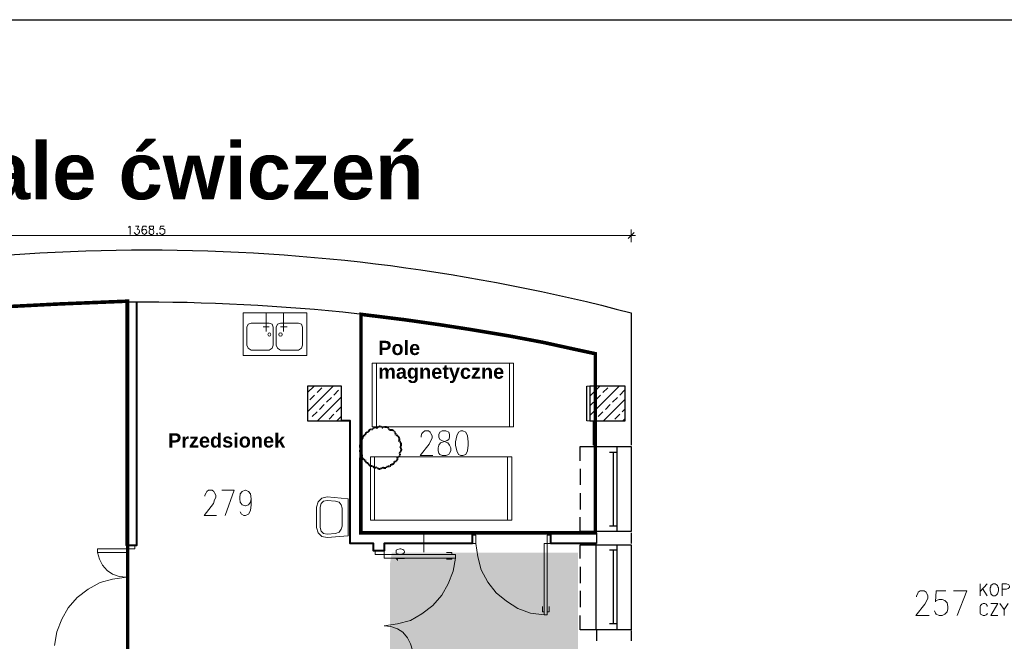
# Model space of a CAD drawing. Header units: millimetres. Extents: x 1 to 17496, y 1 to 30809.
# Tile 131 of 256: x 4916 to 6300, y 22576 to 23450. Entities that reach past the tile are written whole.
import ezdxf

# ---------------------------------------------------------------- set-up
doc = ezdxf.new("R2010")
doc.units = ezdxf.units.MM
doc.linetypes.add('BORDER', pattern=[1.75, 0.5, -0.25, 0.5, -0.25, 0, -0.25])
doc.linetypes.add('CENTER', pattern=[2, 1.25, -0.25, 0.25, -0.25])
for name, color, linetype, lineweight in [('0_Przyz_nowe', 211, 'BORDER', 40), ('0_Przyz_opisy pom', 255, 'CENTER', 40), ('0_Przyz_Sala chorych', 5, 'BORDER', 40), ('N_SSP_ewakuacja', 4, 'CENTER', 40)]:
    doc.layers.add(name, color=color, linetype=linetype, lineweight=lineweight)
for name, color, linetype in [('0_Przyz_Opisy oddziałów', 5, 'Continuous'), ('Opisy', 255, 'Continuous'), ('PDF _Geometria', 7, 'Continuous')]:
    doc.layers.add(name, color=color, linetype=linetype)
doc.styles.add('arial', font='arialbd.ttf')

msp = doc.modelspace()

# ---------------------------------------------------------------- hatches: boundary and pattern name
at = {"layer": 'N_SSP_ewakuacja', "lineweight": 60, "transparency": 33554457}
h = msp.add_hatch(color=51, dxfattribs=at)
h.dxf.hatch_style = 1
h.paths.add_polyline_path([(5439, 22700.8), (5436.7, 22686.7), (5436.7, 21955), (5458, 21955), (5458, 21107.8), (5178.5, 21107.8), (5178.5, 20881.6), (5426, 20881.6), (5426, 20657.6), (5735.4, 20657.6), (5735.4, 21323.3), (6228.4, 21323.3), (6228.4, 21457.8), (9119.8, 21457.8), (9119.8, 20742.9), (9173.1, 20742.9), (9173.1, 20425), (9597.8, 20425), (9597.8, 20717.3), (9405.7, 20717.3), (9405.7, 21451.8), (13300, 21451.8), (13300, 21329.7), (13530.5, 21329.7), (13530.5, 21677.6), (13135.7, 21677.6), (13135.7, 21743.7), (12587.3, 21743.7), (12587.3, 21925.1), (12316.3, 21925.1), (12316.3, 21740.5), (8046.3, 21740.5), (8046.3, 22023.2), (7896.9, 22023.2), (7896.9, 21745.8), (7484.8, 21745.8), (7484.8, 22444.7), (7327.4, 22444.7), (7327.4, 21736.5), (7290.1, 21736.5), (7290.1, 21663.2), (6951.4, 21663.2), (6951.4, 21743.2), (6305.9, 21743.2), (6305.9, 21596.5), (5719, 21596.5), (5719, 22051.3), (5700.4, 22051.3), (5700.4, 22700.8)])

# ---------------------------------------------------------------- linework, layer by layer
at = {"layer": '0_Przyz_nowe', "color": 5}
msp.add_lwpolyline([(5436.1, 22872.8, -0.5206), (5444.7, 22865.7, -0.5206), (5444.7, 22865.7, -0.5206), (5449.4, 22857.3, -0.5206), (5449.4, 22857.3, -0.5206), (5450.9, 22849, -0.5206), (5450.9, 22849, -0.5206), (5449.9, 22841.2, -0.5206), (5449.9, 22841.2, -0.5206), (5447, 22834.3, -0.5206), (5447, 22834.3, -0.5206), (5442.9, 22829, -0.5206), (5442.9, 22829, -0.5206), (5438.4, 22825.3, -0.5206), (5438.4, 22825.3, -0.5206), (5433, 22822.7, -0.5206), (5433, 22822.7, -0.5206), (5426.2, 22820.9, -0.5206), (5426.2, 22820.9, -0.5206), (5417.4, 22821.1, -0.5206), (5417.4, 22821.1, -0.5206), (5411.9, 22823, -0.5206), (5411.9, 22823, -0.5206), (5405.5, 22827.1, -0.5206), (5405.5, 22827.1, -0.5206), (5401.5, 22831.3, -0.5206), (5401.5, 22831.3, -0.5206), (5397.2, 22838.7, -0.5206), (5397.2, 22838.7, -0.5206), (5395.5, 22847, -0.5206), (5395.5, 22847, -0.5206), (5395.8, 22853.7, -0.5206), (5395.8, 22853.7, -0.5206), (5398.1, 22860.9, -0.5206), (5398.1, 22860.9, -0.5206), (5401.6, 22865.6, -0.5206), (5401.6, 22865.6, -0.5206), (5406, 22870.1, -0.5206), (5406, 22870.1, -0.5206), (5412, 22873.7, -0.5206), (5412, 22873.7, -0.5206), (5418.3, 22875.7, -0.5206), (5418.3, 22875.7, -0.5206), (5426, 22876, -0.5206), (5426, 22876, -0.5206)], format="xyb", close=True, dxfattribs=at)
at = {"layer": '0_Przyz_opisy pom'}
msp.add_lwpolyline([(5396.1, 23035.7), (5475, 23026.2), (5557.3, 23013.4), (5642.4, 22998.6), (5725.1, 22980.6)], dxfattribs=at)
at = {"layer": '0_Przyz_Sala chorych', "ltscale": 500, "const_width": 5}
for points in [[(4460.2, 22984.1), (4614.1, 23011.3), (4746.5, 23032.8), (4857.5, 23044.5), (4972.4, 23050.3), (5067.9, 23054.2), (5067.9, 22316), (4464.1, 22316)], [(5395.8, 23035.7), (5456.5, 23028.2), (5505.8, 23021.2), (5550.9, 23014.2), (5603, 23005.5), (5651.7, 22996.3), (5696.4, 22986.5), (5724.9, 22980.4), (5724.9, 22728.6), (5395.6, 22728.6)]]:
    msp.add_lwpolyline(points, close=True, dxfattribs=at)
at = {"layer": 'Opisy', "lineweight": 18}
for points in [[(6176.2, 22638.5), (6176.2, 22640.2), (6177.9, 22643.5), (6178.7, 22645.2), (6181.2, 22646.9), (6187.1, 22646.9), (6189.7, 22645.2), (6190.5, 22643.5), (6192.2, 22640.2), (6192.2, 22636.8), (6190.5, 22633.4), (6188, 22628.4), (6175.3, 22612.4), (6193.9, 22612.4)], [(6217.5, 22646.9), (6204, 22646.9), (6203.1, 22631.7), (6204, 22633.4), (6208.2, 22635.1), (6212.4, 22635.1), (6215.8, 22633.4), (6219.1, 22630.1), (6220, 22625), (6220, 22621.6), (6219.1, 22617.4), (6215.8, 22614.1), (6212.4, 22612.4), (6208.2, 22612.4), (6204, 22614.1), (6203.1, 22615.7), (6201.5, 22619.1)], [(6233.5, 22612.4), (6246.9, 22646.9), (6228.4, 22646.9)], [(6265.5, 22657), (6265.5, 22640.2)], [(6275.6, 22657), (6265.5, 22646.1)], [(6268.8, 22650.3), (6275.6, 22640.2)], [(6296.6, 22640.2), (6296.6, 22657), (6302.5, 22657), (6305, 22656.2), (6305.9, 22655.3), (6306.7, 22653.6), (6306.7, 22652), (6305.9, 22651.1), (6305, 22650.3), (6302.5, 22649.4), (6296.6, 22649.4)], [(6275.6, 22625), (6275.6, 22626.7), (6273.9, 22628.4), (6272.2, 22629.2), (6269.7, 22629.2), (6268, 22628.4), (6266.3, 22626.7), (6265.5, 22625), (6265.5, 22615.7), (6266.3, 22614.1), (6268, 22613.2), (6269.7, 22612.4), (6272.2, 22612.4), (6273.9, 22613.2), (6275.6, 22614.1), (6275.6, 22615.7)], [(6290.7, 22612.4), (6280.6, 22612.4), (6290.7, 22629.2), (6280.6, 22629.2)], [(6293.3, 22629.2), (6299.2, 22620.8), (6299.2, 22612.4)], [(6305, 22629.2), (6299.2, 22620.8)]]:
    msp.add_lwpolyline(points, dxfattribs=at)
msp.add_lwpolyline([(6284, 22657), (6282.3, 22656.2), (6280.6, 22654.5), (6280.6, 22652.8), (6279.8, 22651.1), (6279.8, 22646.9), (6280.6, 22644.4), (6280.6, 22642.7), (6282.3, 22641), (6284, 22640.2), (6286.5, 22640.2), (6288.2, 22641), (6289.9, 22642.7), (6290.7, 22644.4), (6291.6, 22646.9), (6291.6, 22651.1), (6290.7, 22652.8), (6289.9, 22654.5), (6288.2, 22656.2), (6286.5, 22657)], close=True, dxfattribs=at)
at = {"layer": 'PDF _Geometria'}
msp.add_lwpolyline([(1887, 23449.8), (14038.1, 23449.8), (14038.1, 19447), (1887, 19447)], close=True, dxfattribs=at)
at = {"layer": 'PDF _Geometria', "lineweight": 18}
for points in [[(5068.7, 23158.1), (5069.5, 23158.1), (5071.2, 23159.8), (5071.2, 23148)], [(5078.8, 23159.8), (5083.8, 23159.8), (5081.3, 23155.6), (5082.1, 23155.6), (5083.8, 23154.8), (5084.7, 23153.1), (5084.7, 23151.4), (5083.8, 23149.7), (5083, 23148.9), (5081.3, 23148), (5079.6, 23148), (5078.8, 23148.9), (5077.9, 23149.7), (5077.1, 23150.5)], [(5093.9, 23158.1), (5093.9, 23159.8), (5089.7, 23159.8), (5088.9, 23158.1), (5088, 23154.8), (5088, 23152.2), (5088.9, 23149.7), (5089.7, 23148.9), (5091.4, 23148), (5093.1, 23148.9), (5093.9, 23149.7), (5094.8, 23151.4), (5094.8, 23152.2), (5093.9, 23153.9), (5093.1, 23154.8), (5091.4, 23155.6), (5089.7, 23154.8), (5088.9, 23153.9), (5088, 23152.2)], [(5119.2, 23159.8), (5114.1, 23159.8), (5113.3, 23154.8), (5114.1, 23155.6), (5115.8, 23156.4), (5117.5, 23156.4), (5118.4, 23155.6), (5120, 23154.8), (5120, 23149.7), (5118.4, 23148.9), (5117.5, 23148), (5115.8, 23148), (5114.1, 23148.9), (5113.3, 23149.7), (5113.3, 23150.5)], [(4407.5, 23146.3), (4420.1, 23146.3), (5769.4, 23146.3), (5781.2, 23146.3)], [(5771.1, 23142.1), (5779.5, 23150.5)], [(5775.3, 23137.1), (5775.3, 23154.8)], [(5262.4, 23037.7), (5262.4, 23011.6)], [(5286.8, 23037.7), (5286.8, 23011.6)], [(5258.2, 23018.3), (5266.6, 23018.3)], [(5291.9, 23018.3), (5282.6, 23018.3)], [(5417.3, 22967.1), (5417.3, 22877.8)], [(5604.3, 22967.1), (5604.3, 22877.8)], [(5775.3, 22956), (5775.3, 22938.3)], [(5320.5, 22925.7), (5329.8, 22934.9)], [(5320.5, 22898.7), (5356.7, 22934.9)], [(5323.9, 22915.6), (5330.6, 22922.3)], [(5334, 22925.7), (5340.7, 22932.4)], [(5357.5, 22922.3), (5364.3, 22929)], [(5724.8, 22934.9), (5713, 22934.9)], [(5717.2, 22920.6), (5731.5, 22934.9)], [(5717.2, 22893.7), (5758.4, 22934.9)], [(5717.2, 22934.1), (5718, 22934.9)], [(5725.6, 22915.6), (5732.3, 22922.3)], [(5735.7, 22925.7), (5742.4, 22932.4)], [(5759.3, 22922.3), (5766, 22929)], [(5334.8, 22886.1), (5368.5, 22919.8)], [(5337.3, 22902.1), (5344.1, 22908.8)], [(5347.4, 22912.2), (5354.2, 22918.9)], [(5717.2, 22907.1), (5722.2, 22912.2)], [(5736.5, 22886.1), (5766.9, 22916.4)], [(5739.1, 22902.1), (5745.8, 22908.8)], [(5749.2, 22912.2), (5755.9, 22918.9)], [(5327.2, 22892), (5334, 22898.7)], [(5350.8, 22888.6), (5357.5, 22895.4)], [(5360.9, 22898.7), (5367.7, 22905.5)], [(5729, 22892), (5735.7, 22898.7)], [(5752.5, 22888.6), (5759.3, 22895.4)], [(5762.7, 22898.7), (5766.9, 22902.9)], [(5361.8, 22886.1), (5368.5, 22892.8)], [(5722.2, 22886.1), (5713, 22886.1)], [(5723.1, 22886.1), (5725.6, 22888.6)], [(5763.5, 22886.1), (5766.9, 22889.5)], [(5480.5, 22863.3), (5480.5, 22865), (5481.4, 22868.4), (5483, 22870.1), (5485.6, 22871.8), (5490.6, 22871.8), (5493.1, 22870.1), (5494, 22868.4), (5495.7, 22865), (5495.7, 22861.7), (5494, 22858.3), (5491.5, 22853.2), (5478.8, 22837.2), (5496.5, 22837.2)], [(5726.4, 22851.6), (5722.2, 22851.6)], [(5414.9, 22835.6), (5414.9, 22746.3)], [(5601.8, 22835.6), (5601.8, 22746.3)], [(5176.5, 22780), (5176.5, 22781.7), (5178.1, 22785), (5179, 22786.7), (5181.5, 22788.4), (5186.6, 22788.4), (5189.1, 22786.7), (5189.9, 22785), (5191.6, 22781.7), (5191.6, 22778.3), (5189.9, 22774.9), (5188.3, 22769.9), (5175.6, 22753), (5192.5, 22753)], [(5205.1, 22753), (5217.7, 22788.4), (5200, 22788.4)], [(5241.3, 22776.6), (5240.5, 22771.5), (5237.9, 22768.2), (5233.7, 22766.5), (5232.9, 22766.5), (5228.7, 22768.2), (5226.2, 22771.5), (5225.3, 22776.6), (5225.3, 22778.3), (5226.2, 22783.3), (5228.7, 22786.7), (5232.9, 22788.4), (5233.7, 22788.4), (5237.9, 22786.7), (5240.5, 22783.3), (5241.3, 22776.6), (5241.3, 22768.2), (5240.5, 22759.8), (5237.9, 22754.7), (5233.7, 22753), (5231.2, 22753), (5227.8, 22754.7), (5226.2, 22758.1)], [(5395.4, 22794.3), (5395.4, 22776.6)], [(5483.9, 22713.4), (5483.9, 22728.6), (5483.9, 22713.4)], [(5540, 22728.6), (5558.6, 22728.6)], [(5483.9, 22725.2), (5483.9, 22719.3), (5483.9, 22707.5), (5483.9, 22701.6)], [(5483.9, 22719.3), (5483.9, 22707.5)], [(5025.7, 22700.8), (5066.1, 22700.8), (5066.1, 22710.9), (5077.9, 22710.9), (5077.9, 22705.9), (5025.7, 22705.9), (5025.7, 22700.8), (5028.2, 22691.5), (5032.4, 22683.1), (5039.2, 22675.5), (5046.8, 22670.5), (5056, 22667.1), (5066.1, 22666.3), (5046.8, 22663.7), (5029.1, 22658.7), (5012.2, 22649.4), (4997.1, 22637.6), (4984.4, 22623.3), (4975.2, 22607.3), (4968.4, 22589.6), (4965.1, 22570.3)], [(5483.9, 22703.3), (5483.9, 22713.4), (5483.9, 22703.3)], [(5557.2, 22713.4), (5559.7, 22694.9), (5564.7, 22676.4), (5574, 22659.5), (5585.8, 22644.4), (5600.1, 22632.6), (5616.1, 22622.5), (5633.8, 22615.7), (5653.2, 22613.2)], [(5467.9, 22563.5), (5428.3, 22563.5), (5428.3, 22553.4), (5415.7, 22553.4), (5415.7, 22558.5), (5467.9, 22558.5), (5467.9, 22563.5), (5465.3, 22572.8), (5461.1, 22581.2), (5454.4, 22588.8), (5446.8, 22593.8), (5437.6, 22597.2), (5428.3, 22598), (5446.8, 22600.6), (5465.3, 22605.6), (5481.4, 22614.9), (5496.5, 22626.7), (5509.1, 22641), (5518.4, 22657), (5525.1, 22674.7), (5528.5, 22693.2)], [(5446.8, 22689.9), (5446.8, 22690.7), (5445.1, 22692.4), (5456.9, 22692.4)], [(5523.5, 22698.3), (5523.5, 22700.8), (5515.9, 22700.8)], [(5523.5, 22693.2), (5523.5, 22691.5), (5515.9, 22691.5)], [(5653.2, 22617.4), (5650.6, 22617.4), (5650.6, 22625)], [(5657.4, 22617.4), (5659.9, 22617.4), (5659.9, 22625)]]:
    msp.add_lwpolyline(points, dxfattribs=at)
for points in [[(5100.7, 23159.8), (5099, 23159.8), (5098.1, 23158.1), (5098.1, 23157.3), (5099, 23156.4), (5099.8, 23155.6), (5101.5, 23154.8), (5103.2, 23154.8), (5104, 23153.1), (5104.9, 23152.2), (5104.9, 23150.5), (5104, 23149.7), (5104, 23148.9), (5102.3, 23148), (5100.7, 23148), (5099, 23148.9), (5098.1, 23149.7), (5098.1, 23153.1), (5099, 23154.8), (5100.7, 23154.8), (5103.2, 23155.6), (5104, 23156.4), (5104, 23159.8)], [(5109.1, 23149.7), (5108.2, 23148.9), (5109.1, 23148), (5109.9, 23148.9)], [(5319.6, 22977.9), (5319.6, 23037.7), (5230.4, 23037.7), (5230.4, 22977.9)], [(5235.4, 23017.5), (5235.4, 22992.2), (5237.1, 22988), (5241.3, 22985.5), (5266.6, 22985.5), (5270.8, 22988), (5272.5, 22992.2), (5272.5, 23017.5), (5270.8, 23021.7), (5266.6, 23023.4), (5241.3, 23023.4), (5237.1, 23021.7)], [(5313.7, 23017.5), (5312.1, 23021.7), (5307.9, 23023.4), (5282.6, 23023.4), (5278.4, 23021.7), (5276.7, 23017.5), (5276.7, 22992.2), (5278.4, 22988), (5282.6, 22985.5), (5307.9, 22985.5), (5312.1, 22988), (5313.7, 22992.2)], [(5269.1, 23007.4), (5268.3, 23009.1), (5266.6, 23009.9), (5265.7, 23009.1), (5264.9, 23007.4), (5265.7, 23005.7), (5266.6, 23004.8), (5268.3, 23005.7)], [(5285.1, 23007.4), (5284.3, 23009.1), (5282.6, 23009.9), (5280.9, 23009.1), (5280.1, 23007.4), (5280.9, 23005.7), (5282.6, 23004.8), (5284.3, 23005.7)], [(5610.2, 22877.8), (5610.2, 22967.1), (5411.4, 22967.1), (5411.4, 22877.8)], [(5510, 22871.8), (5506.6, 22870.1), (5504.9, 22866.7), (5504.9, 22863.3), (5506.6, 22860), (5509.1, 22858.3), (5514.2, 22856.6), (5517.6, 22854.9), (5520.1, 22851.6), (5521.8, 22848.2), (5521.8, 22844), (5520.1, 22840.6), (5519.3, 22838.9), (5515, 22837.2), (5510, 22837.2), (5506.6, 22838.9), (5504.9, 22840.6), (5504.1, 22844), (5504.1, 22848.2), (5504.9, 22851.6), (5507.5, 22854.9), (5511.7, 22856.6), (5516.7, 22858.3), (5519.3, 22860), (5520.1, 22863.3), (5520.1, 22866.7), (5519.3, 22870.1), (5515, 22871.8)], [(5536.1, 22871.8), (5532.7, 22870.1), (5530.2, 22865), (5528.5, 22856.6), (5528.5, 22851.6), (5530.2, 22844), (5532.7, 22838.9), (5536.1, 22837.2), (5538.6, 22837.2), (5542.8, 22838.9), (5545.4, 22844), (5546.2, 22851.6), (5546.2, 22856.6), (5545.4, 22865), (5542.8, 22870.1), (5538.6, 22871.8)], [(5066.1, 22838.9), (5066.1, 22821.2)], [(5080.5, 22821.2), (5080.5, 22838.9)], [(5607.7, 22746.3), (5607.7, 22835.6), (5409, 22835.6), (5409, 22746.3)], [(5377.8, 22724.4), (5348.3, 22721.9), (5340.7, 22723.5), (5335.6, 22728.6), (5333.1, 22736.2), (5333.1, 22764.8), (5335.6, 22772.4), (5340.7, 22777.4), (5348.3, 22779.1), (5377.8, 22776.6)], [(5369.3, 22737.9), (5369.3, 22763.1), (5367.7, 22768.2), (5365.1, 22771.5), (5360.1, 22773.2), (5348.3, 22774.1), (5343.2, 22773.2), (5339.9, 22769.9), (5338.2, 22764.8), (5338.2, 22736.2), (5339.9, 22731.1), (5343.2, 22727.8), (5348.3, 22726.9), (5360.1, 22727.8), (5365.1, 22729.4), (5367.7, 22733.6)], [(5492.3, 22728.6), (5474.6, 22728.6)], [(5557.2, 22713.4), (5557.2, 22725.2), (5552.1, 22725.2), (5552.1, 22713.4)], [(5653.2, 22613.2), (5653.2, 22713.4), (5662.4, 22713.4), (5662.4, 22725.2), (5657.4, 22725.2), (5657.4, 22613.2)], [(5528.5, 22693.2), (5428.3, 22693.2), (5428.3, 22703.3), (5415.7, 22703.3), (5415.7, 22698.3), (5528.5, 22698.3)], [(5445.1, 22701.6), (5445.1, 22700), (5446.8, 22699.1), (5450.2, 22698.3), (5451.9, 22698.3), (5454.4, 22699.1), (5456.1, 22700), (5456.9, 22701.6), (5456.9, 22702.5), (5456.1, 22704.2), (5454.4, 22705), (5451.9, 22705.9), (5450.2, 22705.9), (5446.8, 22705), (5445.1, 22704.2)], [(5492.3, 22713.4), (5474.6, 22713.4)], [(5679.3, 22713.4), (5697.8, 22713.4)]]:
    msp.add_lwpolyline(points, close=True, dxfattribs=at)
at = {"layer": 'PDF _Geometria', "lineweight": 25}
for points in [[(4485.8, 22825.4), (4485.8, 22844.8), (4414.3, 22844.8), (4414.3, 23037.7, -0.130113), (5775.3, 23037.7), (5775.3, 22851.6)], [(4458, 22932.4), (4458, 22983.8, -0.112589), (5724.8, 22980.4), (5724.8, 22934.9)]]:
    msp.add_lwpolyline(points, format="xyb", dxfattribs=at)
at = {"layer": 'PDF _Geometria', "lineweight": 40}
for points in [[(5080.5, 23053.7), (5080.5, 22710.9), (5066.1, 22710.9), (5066.1, 23053.7)], [(5395.4, 23036.8), (5395.4, 22728.6), (5552.1, 22728.6), (5552.1, 22713.4), (5428.3, 22713.4), (5428.3, 22703.3), (5413.1, 22703.3), (5413.1, 22713.4), (5380.3, 22713.4), (5380.3, 22886.1), (5368.5, 22886.1)], [(5726.4, 22713.4), (5662.4, 22713.4), (5662.4, 22728.6), (5726.4, 22728.6)]]:
    msp.add_lwpolyline(points, dxfattribs=at)
at = {"layer": 'PDF _Geometria', "lineweight": 25}
for points in [[(5368.5, 22886.1), (5368.5, 22934.9), (5320.5, 22934.9), (5320.5, 22886.1)], [(5766.9, 22886.1), (5766.9, 22934.9), (5717.2, 22934.9), (5717.2, 22886.1)]]:
    msp.add_lwpolyline(points, close=True, dxfattribs=at)
for points in [[(5713, 22886.1), (5713, 22934.9)], [(5722.2, 22851.6), (5722.2, 22886.1)], [(5703.7, 22829.7), (5703.7, 22849.9), (5775.3, 22849.9), (5775.3, 22730.3), (5703.7, 22730.3), (5703.7, 22750.5)], [(5725.6, 22849.9), (5725.6, 22730.3)], [(5755.1, 22841.5), (5745, 22841.5)], [(5750, 22841.5), (5750, 22737.9)], [(5755.1, 22849.9), (5755.1, 22730.3)], [(5703.7, 22818.7), (5703.7, 22796)], [(5703.7, 22784.2), (5703.7, 22761.4)], [(5726.4, 22728.6), (5726.4, 22713.4)], [(5755.1, 22737.9), (5745, 22737.9)], [(5775.3, 22728.6), (5775.3, 22713.4)], [(5703.7, 22692.4), (5703.7, 22711.7), (5775.3, 22711.7), (5775.3, 22592.2), (5703.7, 22592.2), (5703.7, 22612.4)], [(5725.6, 22711.7), (5725.6, 22592.2)], [(5755.1, 22704.2), (5745, 22704.2)], [(5750, 22704.2), (5750, 22600.6)], [(5755.1, 22711.7), (5755.1, 22592.2)], [(5703.7, 22680.6), (5703.7, 22657.8)], [(5703.7, 22646.9), (5703.7, 22624.2)], [(5726.4, 22591.3), (5726.4, 22577)], [(5755.1, 22600.6), (5745, 22600.6)], [(5775.3, 22591.3), (5775.3, 22577)]]:
    msp.add_lwpolyline(points, dxfattribs=at)

# ---------------------------------------------------------------- texts
at = {"layer": '0_Przyz_Opisy oddziałów', "style": 'arial'}
msp.add_text('Sale ćwiczeń', height=80, dxfattribs=at).set_placement((4794.2, 23197.3))
at = {"layer": '0_Przyz_Sala chorych', "char_height": 20, "width": 187.768, "attachment_point": 1, "style": 'arial'}
for s, insert in [('Pole magnetyczne', (5419.9, 22998.5)), ('Przedsionek', (5124.6, 22868.5))]:
    msp.add_mtext(s, dxfattribs=dict(at, insert=insert))

doc.saveas('drawing.dxf')
